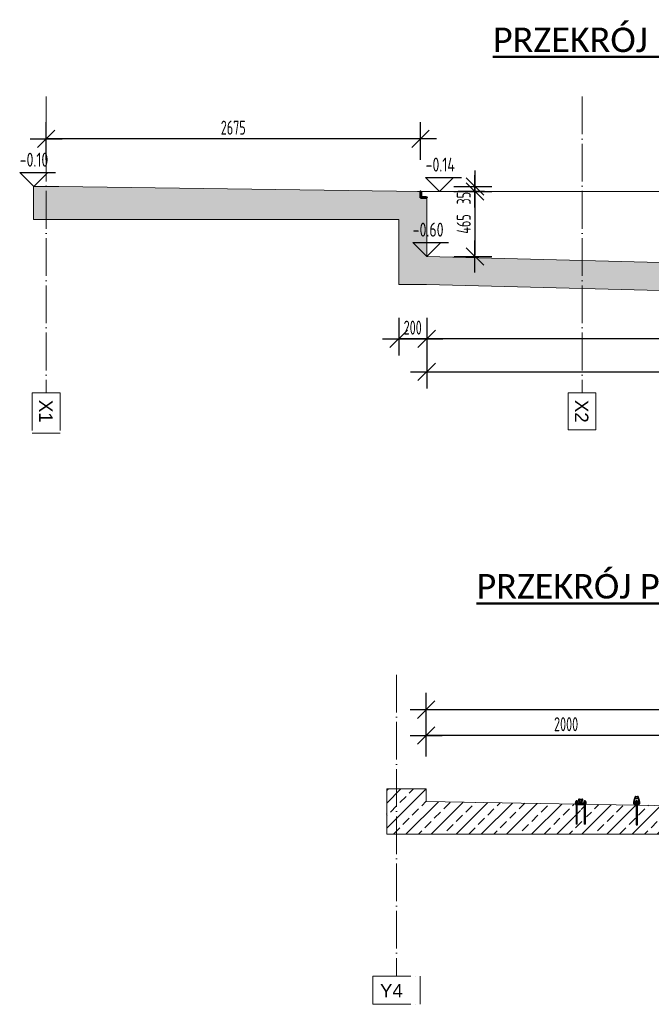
# Model space of a CAD drawing. Extents: x 64462 to 126444, y -56085 to -716.
# Tile 87 of 90: x 103071 to 107586, y -13687 to -6648. Entities that reach past the tile are written whole.
import ezdxf
from ezdxf.enums import TextEntityAlignment as Align

# ---------------------------------------------------------------- set-up
doc = ezdxf.new("R2010")
doc.units = 0
doc.header["$LTSCALE"] = 11.25
doc.linetypes.add('GCAD_ISO04W100', pattern=[30, 24, -3, 0, -3])
for name, color, linetype, lineweight in [('--TW_Trzpienie_opis', 42, 'Continuous', 9), ('M_Elementy przekrojowe', 150, 'Continuous', 50), ('M_Koty wysokościowe', 152, 'Continuous', 25), ('M_Opisy inne', 7, 'Continuous', 25), ('M_Osie', 1, 'GCAD_ISO04W100', 15), ('M_Teksty duże', 3, 'Continuous', 50), ('M_Teksty średnie', 152, 'Continuous', 25), ('Y-MYJNIA_SZYNY', 152, 'Continuous', 25)]:
    doc.layers.add(name, color=color, linetype=linetype, lineweight=lineweight)
doc.layers.add('--TW_Wymiary', color=1, linetype='Continuous')
doc.styles.add('ARIAL', font='arial.ttf')
doc.styles.add('MCAD_TD', font='calibri.ttf')
doc.styles.add('MCAD_TS', font='GENISO.SHX', dxfattribs={"width": 0.8})
doc.styles.add('MCAD_TWYM', font='GENISO.SHX', dxfattribs={"width": 0.7})
doc.dimstyles.new('MCAD_KR_50 [mm]', dxfattribs={"dimscale": 5, "dimtxt": 20, "dimasz": 2, "dimexe": 24, "dimexo": 0, "dimgap": 0, "dimtad": 0, "dimdec": 1, "dimrnd": 0.5, "dimzin": 9, "dimdsep": 46, "dimtxsty": 'MCAD_TWYM', "dimblk": 'MC_WYM_KR', "dimcen": 0, "dimdle": 20, "dimclrd": 256, "dimclre": 256, "dimclrt": 7, "dimazin": 0, "dimtfac": 0.033333, "dimtdec": 1, "dimtmove": 0, "dimatfit": 3, "dimldrblk": 'MC_WYM_ST', "dimfxl": 30, "dimfxlon": 1, "dimtvp": 0.8, "dimtolj": 1, "dimarcsym": 0})

# ---------------------------------------------------------------- blocks, each defined once
blk = doc.blocks.new('MC_WYM_KR')
at = {"linetype": 'ByBlock'}
blk.add_line((11.52, 0), (-11.52, 0), dxfattribs=at)
at = {"color": 7, "linetype": 'ByBlock'}
blk.add_line((6.24, 6.24), (-6.24, -6.24), dxfattribs=at)
blk = doc.blocks.new('*D5672')
at = {"layer": '--TW_Wymiary', "lineweight": -2}
for p, q in [((105780.3, -8779.3), (105780.3, -9049.3)), ((105980.3, -8779.3), (105980.3, -9049.3)), ((105970.3, -8929.3), (105790.3, -8929.3))]:
    blk.add_line(p, q, dxfattribs=at)
at = {"layer": 'Defpoints', "color": 0}
for p in [(105780.3, -8342.1), (105980.3, -8340.7), (105780.3, -8929.3)]:
    blk.add_point(p, dxfattribs=at)
at = {"layer": '--TW_Wymiary', "linetype": 'ByBlock', "lineweight": -2, "xscale": 10, "yscale": 10, "zscale": 10, "rotation": 180}
blk.add_blockref('MC_WYM_KR', (105780.3, -8929.3), dxfattribs=at)
at = {"layer": '--TW_Wymiary', "linetype": 'ByBlock', "lineweight": -2, "xscale": 10, "yscale": 10, "zscale": 10}
blk.add_blockref('MC_WYM_KR', (105980.3, -8929.3), dxfattribs=at)
at = {"layer": '--TW_Wymiary', "color": 7, "insert": (105880.3, -8849.3), "char_height": 100, "attachment_point": 5, "style": 'MCAD_TWYM'}
blk.add_mtext('\\A1;200', dxfattribs=at)
blk = doc.blocks.new('MC_WYM_ST')
blk.add_solid([(0, 0), (-14.68, 3), (-14.68, -3), (0, 0)])
blk = doc.blocks.new('*D5673')
at = {"layer": '--TW_Wymiary', "lineweight": -2}
for p, q in [((105980.3, -9014.8), (105980.3, -9284.8)), ((112350.3, -9014.8), (112350.3, -9284.8)), ((105990.3, -9164.8), (112340.3, -9164.8))]:
    blk.add_line(p, q, dxfattribs=at)
at = {"layer": 'Defpoints', "color": 0}
for p in [(105980.3, -8340.7), (112350.3, -8342.1), (112350.3, -9164.8)]:
    blk.add_point(p, dxfattribs=at)
at = {"layer": '--TW_Wymiary', "linetype": 'ByBlock', "lineweight": -2, "xscale": 10, "yscale": 10, "zscale": 10, "rotation": 180}
blk.add_blockref('MC_WYM_KR', (105980.3, -9164.8), dxfattribs=at)
at = {"layer": '--TW_Wymiary', "linetype": 'ByBlock', "lineweight": -2, "xscale": 10, "yscale": 10, "zscale": 10}
blk.add_blockref('MC_WYM_KR', (112350.3, -9164.8), dxfattribs=at)
at = {"layer": '--TW_Wymiary', "color": 7, "insert": (109165.3, -9084.8), "char_height": 100, "attachment_point": 5, "style": 'MCAD_TWYM'}
blk.add_mtext('\\A1;6370', dxfattribs=at)
blk = doc.blocks.new('*D5674')
at = {"layer": '--TW_Wymiary', "lineweight": -2}
for p, q in [((106175.4, -7875.8), (106445.4, -7875.8)), ((106325.4, -7885.8), (106325.4, -8330.7)), ((106175.4, -8340.7), (106445.4, -8340.7))]:
    blk.add_line(p, q, dxfattribs=at)
at = {"layer": 'Defpoints', "color": 0}
for p in [(105999.6, -7875.8), (105980.3, -8340.7), (106325.4, -8340.7)]:
    blk.add_point(p, dxfattribs=at)
at = {"layer": '--TW_Wymiary', "linetype": 'ByBlock', "lineweight": -2, "xscale": 10, "yscale": 10, "zscale": 10}
for p, rotation in [((106325.4, -7875.8), 90), ((106325.4, -8340.7), 270)]:
    blk.add_blockref('MC_WYM_KR', p, dxfattribs=dict(at, rotation=rotation))
at = {"layer": '--TW_Wymiary', "color": 7, "insert": (106245.4, -8108.3), "char_height": 100, "attachment_point": 5, "rotation": 90, "style": 'MCAD_TWYM'}
blk.add_mtext('\\A1;465', dxfattribs=at)
blk = doc.blocks.new('ekot1')
blk.add_lwpolyline([(-35, 35), (35, 35), (0, 0)], close=True)
at = {"style": 'MCAD_TS', "width": 0.8}
blk.add_attdef('POZIOM', (-35, 49.6), '', height=35, dxfattribs=at)
blk = doc.blocks.new('*D5675')
at = {"layer": '--TW_Wymiary', "lineweight": -2}
for p, q in [((106175.4, -7840.7), (106445.4, -7840.7)), ((106394.4, -7875.8), (106205.4, -7875.8)), ((106325.4, -7850.7), (106325.4, -7865.8)), ((106325.4, -7875.8), (106325.4, -7962.8))]:
    blk.add_line(p, q, dxfattribs=at)
at = {"layer": 'Defpoints', "color": 0}
for p in [(103171.3, -7840.7), (106325.4, -7875.8), (106394.4, -7875.8)]:
    blk.add_point(p, dxfattribs=at)
at = {"layer": '--TW_Wymiary', "linetype": 'ByBlock', "lineweight": -2, "xscale": 10, "yscale": 10, "zscale": 10}
for p, rotation in [((106325.4, -7840.7), 90), ((106325.4, -7875.8), 270)]:
    blk.add_blockref('MC_WYM_KR', p, dxfattribs=dict(at, rotation=rotation))
at = {"layer": '--TW_Wymiary', "color": 7, "insert": (106245.4, -7924.3), "char_height": 100, "attachment_point": 5, "rotation": 90, "style": 'MCAD_TWYM'}
blk.add_mtext('\\A1;35', dxfattribs=at)
blk = doc.blocks.new('*D5677')
at = {"layer": '--TW_Wymiary', "lineweight": -2}
for p, q in [((105980.3, -8779.3), (105980.3, -9049.3)), ((111480.3, -8779.3), (111480.3, -9049.3)), ((111470.3, -8929.3), (105990.3, -8929.3))]:
    blk.add_line(p, q, dxfattribs=at)
at = {"layer": 'Defpoints', "color": 0}
for p in [(105980.3, -8340.7), (111480.3, -8480.7), (105980.3, -8929.3)]:
    blk.add_point(p, dxfattribs=at)
at = {"layer": '--TW_Wymiary', "linetype": 'ByBlock', "lineweight": -2, "xscale": 10, "yscale": 10, "zscale": 10, "rotation": 180}
blk.add_blockref('MC_WYM_KR', (105980.3, -8929.3), dxfattribs=at)
at = {"layer": '--TW_Wymiary', "linetype": 'ByBlock', "lineweight": -2, "xscale": 10, "yscale": 10, "zscale": 10}
blk.add_blockref('MC_WYM_KR', (111480.3, -8929.3), dxfattribs=at)
at = {"layer": '--TW_Wymiary', "color": 7, "insert": (108730.3, -8849.3), "char_height": 100, "attachment_point": 5, "style": 'MCAD_TWYM'}
blk.add_mtext('\\A1;5500', dxfattribs=at)
blk = doc.blocks.new('*D5679')
at = {"layer": '--TW_Wymiary', "lineweight": -2}
for p, q in [((103260.3, -7649.9), (103260.3, -7379.9)), ((105935.3, -7649.9), (105935.3, -7379.9)), ((105925.3, -7499.9), (103270.3, -7499.9))]:
    blk.add_line(p, q, dxfattribs=at)
at = {"layer": 'Defpoints', "color": 0}
for p in [(103260.3, -7499.9), (105935.3, -7875.8), (103260.3, -8076.3)]:
    blk.add_point(p, dxfattribs=at)
at = {"layer": '--TW_Wymiary', "linetype": 'ByBlock', "lineweight": -2, "xscale": 10, "yscale": 10, "zscale": 10, "rotation": 180}
blk.add_blockref('MC_WYM_KR', (103260.3, -7499.9), dxfattribs=at)
at = {"layer": '--TW_Wymiary', "linetype": 'ByBlock', "lineweight": -2, "xscale": 10, "yscale": 10, "zscale": 10}
blk.add_blockref('MC_WYM_KR', (105935.3, -7499.9), dxfattribs=at)
at = {"layer": '--TW_Wymiary', "color": 7, "insert": (104597.8, -7419.9), "char_height": 100, "attachment_point": 5, "style": 'MCAD_TWYM'}
blk.add_mtext('\\A1;2675', dxfattribs=at)
blk = doc.blocks.new('eoprz')
blk = doc.blocks.new('*D5686')
at = {"layer": '--TW_Wymiary', "lineweight": -2}
for p, q in [((105976.8, -11730.4), (105976.8, -11460.4)), ((110986.8, -11730.4), (110986.8, -11460.4)), ((105986.8, -11580.4), (110976.8, -11580.4))]:
    blk.add_line(p, q, dxfattribs=at)
at = {"layer": 'Defpoints', "color": 0}
for p in [(110986.8, -11580.4), (105976.8, -12146.8), (110986.8, -12146.8)]:
    blk.add_point(p, dxfattribs=at)
at = {"layer": '--TW_Wymiary', "linetype": 'ByBlock', "lineweight": -2, "xscale": 10, "yscale": 10, "zscale": 10, "rotation": 180}
blk.add_blockref('MC_WYM_KR', (105976.8, -11580.4), dxfattribs=at)
at = {"layer": '--TW_Wymiary', "linetype": 'ByBlock', "lineweight": -2, "xscale": 10, "yscale": 10, "zscale": 10}
blk.add_blockref('MC_WYM_KR', (110986.8, -11580.4), dxfattribs=at)
at = {"layer": '--TW_Wymiary', "color": 7, "insert": (108481.8, -11500.4), "char_height": 100, "attachment_point": 5, "style": 'MCAD_TWYM'}
blk.add_mtext('\\A1;5010', dxfattribs=at)
blk = doc.blocks.new('*D5687')
at = {"layer": '--TW_Wymiary', "lineweight": -2}
for p, q in [((105976.8, -11914.7), (105976.8, -11644.7)), ((107976.8, -11914.7), (107976.8, -11644.7)), ((107966.8, -11764.7), (105986.8, -11764.7))]:
    blk.add_line(p, q, dxfattribs=at)
at = {"layer": 'Defpoints', "color": 0}
for p in [(105976.8, -11764.7), (107976.8, -12086.5), (105976.8, -12146.8)]:
    blk.add_point(p, dxfattribs=at)
at = {"layer": '--TW_Wymiary', "linetype": 'ByBlock', "lineweight": -2, "xscale": 10, "yscale": 10, "zscale": 10, "rotation": 180}
blk.add_blockref('MC_WYM_KR', (105976.8, -11764.7), dxfattribs=at)
at = {"layer": '--TW_Wymiary', "linetype": 'ByBlock', "lineweight": -2, "xscale": 10, "yscale": 10, "zscale": 10}
blk.add_blockref('MC_WYM_KR', (107976.8, -11764.7), dxfattribs=at)
at = {"layer": '--TW_Wymiary', "color": 7, "insert": (106976.8, -11684.7), "char_height": 100, "attachment_point": 5, "style": 'MCAD_TWYM'}
blk.add_mtext('\\A1;2000', dxfattribs=at)

msp = doc.modelspace()

# ---------------------------------------------------------------- hatches: boundary and pattern name
at = {"layer": '--TW_Trzpienie_opis'}
h = msp.add_hatch(dxfattribs=at)
h.set_pattern_fill('MC_ZELBET', color=256, scale=600, angle=45, pattern_type=2)
h.set_pattern_definition([(45, (516320.75, -156949.26), (-424.2641, 424.2641), [600, 0]), (45, (516235.9, -156864.4), (-424.2641, 424.2641), [600, 0]), (45, (516151.05, -156779.55), (-424.2641, 424.2641), [600, 0]), (45, (516066.2, -156694.7), (-424.2641, 424.2641), [600, 0]), (45, (515981.34, -156609.85), (-424.2641, 424.2641), [600, 0]), (45, (516278.3, -156906.83), (-424.2641, 424.2641), [60, -540]), (45, (516193.5, -156822), (-424.2641, 424.2641), [60, -540]), (45, (516108.6, -156737.1), (-424.2641, 424.2641), [60, -540]), (45, (516023.77, -156652.3), (-424.2641, 424.2641), [60, -540]), (45, (515938.9, -156567.4), (-424.2641, 424.2641), [60, -540]), (45, (516532.9, -156652.3), (-424.2641, 424.2641), [60, -540]), (45, (516448.03, -156567.4), (-424.2641, 424.2641), [60, -540]), (45, (516363.2, -156822), (-424.2641, 424.2641), [60, -540]), (45, (516278.3, -156737.1), (-424.2641, 424.2641), [60, -540]), (45, (516448.03, -156737.1), (-424.2641, 424.2641), [60, -540]), (45, (516363.2, -156652.3), (-424.2641, 424.2641), [60, -540]), (45, (516617.74, -156567.4), (-424.2641, 424.2641), [60, -540]), (45, (516532.9, -156482.6), (-424.2641, 424.2641), [60, -540]), (45, (516363.2, -156482.6), (-424.2641, 424.2641), [60, -540]), (45, (516278.3, -156397.7), (-424.2641, 424.2641), [60, -540]), (45, (516193.5, -156312.86), (-424.2641, 424.2641), [60, -540]), (45, (516193.5, -156652.3), (-424.2641, 424.2641), [60, -540]), (45, (516108.6, -156567.4), (-424.2641, 424.2641), [60, -540]), (45, (516278.3, -156567.4), (-424.2641, 424.2641), [60, -540]), (45, (516193.5, -156482.6), (-424.2641, 424.2641), [60, -540]), (45, (516023.77, -156482.6), (-424.2641, 424.2641), [60, -540]), (45, (516108.6, -156397.7), (-424.2641, 424.2641), [60, -540]), (45, (516448.03, -156397.7), (-424.2641, 424.2641), [60, -540]), (45, (516363.2, -156312.86), (-424.2641, 424.2641), [60, -540]), (45, (516278.3, -156228), (-424.2641, 424.2641), [60, -540])])
h.paths.add_polyline_path([(105980.31, -8024.71), (105980.31, -7920.81), (105935.31, -7920.81), (105935.31, -7875.81), (105135.44, -7864.87), (105135.44, -7864.87), (105135.44, -7864.87), (105037.05, -7863.52), (104390.39, -7854.67), (104104.79, -7850.77), (103928.07, -7848.35), (103928.02, -8075.71), (105780.31, -8075.71), (105780.31, -8540.71), (105977.76, -8540.71), (106089.44, -8543.56), (106866.4, -8563.33), (106865.31, -8362.58), (105980.31, -8340.71), (105980.31, -8024.71), (105980.31, -8024.71)], is_closed=False)
h.paths.add_polyline_path([(103928.02, -8076.31), (103928.07, -7848.35), (103380.31, -7840.71), (103380.31, -7840.71), (103169.95, -7840.71), (103169.94, -7964.71), (103195.71, -7964.71), (103169.95, -7964.71), (103169.94, -8076.27), (103928.02, -8076.31)], is_closed=False)
h.paths.add_polyline_path([(110464.62, -8654.93), (110465.08, -8454.87), (107315.31, -8372.98), (107316.26, -8574.79), (110464.62, -8654.93)], is_closed=False)
h.paths.add_polyline_path([(112350.31, -8680.71), (112305.34, -8480.71), (112259, -8480.71), (111606.74, -8480.71), (111480.31, -8480.71), (111480.31, -8680.71), (112350.31, -8680.71)], is_closed=False)
h.paths.add_polyline_path([(112550.31, -8680.71), (112550.31, -8188.71), (112550.31, -8080.74), (112550.31, -8076.64), (112550.31, -8074.71), (112590.64, -8074.71), (112750.31, -8074.71), (113765.11, -8074.71), (113804.62, -7852.63), (113675.88, -7855.2), (113390.31, -7860.91), (112743.64, -7870.14), (112415.31, -7875.7), (112395.31, -7875.81), (112395.31, -7920.81), (112350.31, -7920.81), (112350.31, -7952.52), (112350.31, -8158.23), (112350.31, -8480.71), (112305.34, -8480.71), (112350.31, -8680.71), (112550.31, -8680.71)], is_closed=False)
h.paths.add_polyline_path([(113804.62, -7852.63), (113765.11, -8074.71), (114290.31, -8074.71), (114570.81, -8074.71), (114570.81, -7840.71), (113804.62, -7852.63)], is_closed=False)
h.paths.add_polyline_path([(114629.69, -8076.71), (114630.21, -8074.71), (114629.69, -8074.71), (114629.69, -8076.71)], is_closed=False)
h.paths.add_polyline_path([(107316.26, -8574.79), (107315.31, -8372.98), (107090.31, -8367.78), (107090.31, -8569.03), (107316.26, -8574.79)], is_closed=False)
h.paths.add_polyline_path([(107090.31, -8569.03), (107090.31, -8367.78), (106865.31, -8362.58), (106866.4, -8563.33), (107090.31, -8569.03)], is_closed=False)
h.paths.add_polyline_path([(111480.31, -8680.71), (111480.31, -8480.71), (110690.06, -8460.6), (110689.9, -8660.8), (111480.31, -8680.71)], is_closed=False)
h.paths.add_polyline_path([(110689.9, -8660.8), (110690.06, -8460.58), (110658.32, -8459.82), (110465.08, -8454.87), (110464.62, -8654.93), (110689.9, -8660.8)], is_closed=False)
h = msp.add_hatch(dxfattribs=at)
h.set_pattern_fill('ANSI33-Metric', color=256, scale=20)
h.set_pattern_definition([(45, (-211439.87, 157526.38), (-89.80256, 89.80256), []), (45, (-211350.07, 157526.38), (-89.80256, 89.80256), [63.5, -31.75])])
h.paths.add_polyline_path([(108021.81, -12468.7), (108021.81, -12326.78), (107976.81, -12326.78), (107976.81, -12271.88), (107838.11, -12269.43), (107131.81, -12256.98), (107131.81, -12266.78), (107084.81, -12266.78), (107084.81, -12346.78), (107131.81, -12346.78), (107131.81, -12356.78), (107031.81, -12356.78), (107031.81, -12346.78), (107078.81, -12346.78), (107078.81, -12266.78), (107031.81, -12266.78), (107031.81, -12256.98), (106304.58, -12243.05), (105976.81, -12236.78), (105976.81, -12146.78), (105694.96, -12146.78), (105694.96, -12360.78), (105694.96, -12470.56), (105923.97, -12470.56), (108021.81, -12470.56), (108021.81, -12468.7)], is_closed=False)
h.paths.add_polyline_path([(108021.81, -12472.09), (107821.81, -12470.56), (107821.81, -12962.98), (108251.99, -12962.98), (108251.99, -12762.98), (108193.98, -12762.98), (108021.81, -12762.98), (108021.81, -12472.09)], is_closed=False)
h.paths.add_polyline_path([(108941.81, -12326.78), (108941.81, -12420.78), (109141.81, -12472.78), (110354.53, -12470.68), (110354.52, -12247.88), (110153.13, -12252.74), (109931.81, -12256.98), (109931.81, -12266.78), (109884.81, -12266.78), (109884.81, -12346.78), (109931.81, -12346.78), (109931.81, -12356.78), (109831.81, -12356.78), (109831.81, -12346.78), (109878.81, -12346.78), (109878.81, -12266.78), (109831.81, -12266.78), (109831.81, -12256.98), (109616.85, -12260.77), (108986.81, -12271.88), (108986.81, -12326.78), (108941.81, -12326.78)], is_closed=False)
h.paths.add_polyline_path([(110651.99, -12470.74), (110651.98, -12242.65), (110354.52, -12247.88), (110354.58, -12471.62), (110651.99, -12470.74)], is_closed=False)
h.paths.add_polyline_path([(110651.98, -12242.65), (110651.99, -12470.74), (111186.81, -12470.83), (111186.8, -12266.84), (111833.53, -12266.78), (111833.53, -12146.78), (110986.81, -12146.78), (110986.81, -12236.78), (110651.98, -12242.65)], is_closed=False)
h.paths.add_polyline_path([(112341.18, -12266.78), (112341.18, -12146.78), (111833.53, -12146.78), (111833.53, -12266.78)])

# ---------------------------------------------------------------- linework, layer by layer
for p, q in [((103169.94, -8076.27), (103169.94, -7840.71)), ((103350.31, -7840.71), (103170.31, -7840.71)), ((105935.31, -7875.81), (103350.31, -7840.71)), ((112395.31, -7875.81), (105915.31, -7875.81)), ((105980.31, -8340.71), (105980.31, -7920.81)), ((105780.31, -8542.12), (105780.31, -8075.71)), ((111480.31, -8480.71), (105980.31, -8340.71)), ((105977.76, -8540.71), (105780.31, -8540.71)), ((111475.22, -8680.65), (105977.76, -8540.71)), ((105694.96, -12470.56), (105694.96, -12146.78)), ((105976.81, -12146.78), (105694.96, -12146.78)), ((105976.81, -12236.78), (105976.81, -12146.78)), ((107976.81, -12271.88), (105976.81, -12236.78)), ((107821.81, -12470.56), (105694.96, -12470.56))]:
    msp.add_line(p, q, dxfattribs=at)
msp.add_lwpolyline([(105780.31, -8076.41), (103169.94, -8076.27)], dxfattribs=at)
msp.add_point((105694.96, -12326.78), dxfattribs=at)
at = {"layer": 'M_Elementy przekrojowe'}
msp.add_lwpolyline([(105935.31, -7920.81), (105980.31, -7920.81), (105980.31, -7919.31, 0.4142136), (105976.81, -7915.81), (105947.31, -7915.81, -0.4142136), (105940.31, -7908.81), (105940.31, -7879.31, 0.4142136), (105936.81, -7875.81), (105935.31, -7875.81)], format="xyb", close=True, dxfattribs=at)
at = {"layer": 'M_Koty wysokościowe'}
for points in [[(103271.25, -7740.71), (103327.75, -7740.71)], [(106172.55, -7775.81), (106229.05, -7775.81)], [(106080.31, -8240.71), (106136.81, -8240.71)]]:
    msp.add_lwpolyline(points, dxfattribs=at)
at = {"layer": 'M_Osie'}
for p, q in [((103260.31, -7197.39), (103260.31, -9316.08)), ((107090.31, -7197.39), (107090.31, -9316.08)), ((103160.31, -9316.08), (103160.31, -9604.56)), ((103160.31, -9316.08), (103360.31, -9316.08)), ((103360.31, -9316.08), (103360.31, -9604.56)), ((106990.31, -9316.08), (106990.31, -9579.07)), ((106990.31, -9316.08), (107190.31, -9316.08)), ((107190.31, -9316.08), (107190.31, -9579.07)), ((103160.31, -9604.56), (103360.31, -9604.56)), ((106990.31, -9579.07), (107190.31, -9579.07)), ((105764.99, -11330.56), (105764.99, -13487.15)), ((105764.99, -11330.56), (105764.99, -13487.15)), ((105596.44, -13487.15), (105933.55, -13487.15)), ((105596.44, -13687.15), (105596.44, -13487.15)), ((105933.55, -13687.15), (105933.55, -13487.15)), ((105596.44, -13687.15), (105933.55, -13687.15))]:
    msp.add_line(p, q, dxfattribs=at)
at = {"layer": 'Y-MYJNIA_SZYNY'}
for p, q in [((107043.84, -12259.55), (107043.84, -12247.05)), ((107044.74, -12244.4), (107043.91, -12245.22)), ((107043.91, -12245.22), (107043.91, -12246.05)), ((107060.41, -12245.22), (107043.91, -12245.22)), ((107043.91, -12246.05), (107060.41, -12246.05)), ((107044.69, -12238.39), (107045.2, -12238.03)), ((107044.69, -12238.39), (107044.69, -12243.81)), ((107045.2, -12244.18), (107044.69, -12243.81)), ((107044.74, -12244.4), (107059.58, -12244.4)), ((107044.84, -12246.05), (107048.19, -12246.05)), ((107045.56, -12237.8), (107045.19, -12238.01)), ((107045.19, -12244.19), (107045.56, -12244.4)), ((107047.21, -12237.8), (107045.56, -12237.8)), ((107047.21, -12237.8), (107053.46, -12237.8)), ((107047.32, -12246.05), (107047.32, -12259.55)), ((107049.11, -12234.69), (107048.16, -12235.64)), ((107048.16, -12235.64), (107048.16, -12237.8)), ((107056.16, -12235.64), (107048.16, -12235.64)), ((107048.16, -12246.05), (107048.16, -12399.55)), ((107048.19, -12246.05), (107056.84, -12246.05)), ((107049.84, -12231.72), (107049.11, -12232.54)), ((107049.11, -12232.54), (107049.11, -12234.69)), ((107055.21, -12232.54), (107049.11, -12232.54)), ((107055.21, -12234.69), (107049.11, -12234.69)), ((107049.73, -12238.39), (107049.73, -12243.81)), ((107054.48, -12231.72), (107049.84, -12231.72)), ((107058.41, -12237.8), (107053.46, -12237.8)), ((107055.21, -12232.54), (107054.48, -12231.72)), ((107055.21, -12234.69), (107055.21, -12232.54)), ((107056.16, -12235.64), (107055.21, -12234.69)), ((107056.16, -12237.8), (107056.16, -12235.64)), ((107056.16, -12399.55), (107056.16, -12246.05)), ((107056.84, -12259.55), (107056.84, -12246.05)), ((107056.84, -12246.05), (107063.28, -12246.05)), ((107057.2, -12238.39), (107057.2, -12243.81)), ((107058.76, -12237.8), (107058.41, -12237.8)), ((107059.13, -12238.01), (107058.76, -12237.8)), ((107058.76, -12244.4), (107059.12, -12244.19)), ((107059.12, -12244.18), (107059.63, -12243.81)), ((107060.41, -12245.22), (107059.58, -12244.4)), ((107059.63, -12238.39), (107059.63, -12243.81)), ((107060.41, -12246.05), (107060.41, -12245.22)), ((107063.28, -12246.05), (107063.95, -12247.2)), ((107064.84, -12248.75), (107063.95, -12247.2)), ((107070.46, -12226.52), (107066.05, -12228.88)), ((107075.66, -12246.84), (107066.05, -12228.88)), ((107080.07, -12244.48), (107070.46, -12226.52)), ((107071.34, -12220.05), (107091.34, -12220.05)), ((107071.34, -12225.05), (107071.34, -12220.05)), ((107071.34, -12225.05), (107091.34, -12225.05)), ((107080.07, -12244.48), (107075.66, -12246.84)), ((107082.61, -12244.48), (107092.22, -12226.52)), ((107087.02, -12246.84), (107082.61, -12244.48)), ((107087.02, -12246.84), (107096.63, -12228.88)), ((107091.34, -12225.05), (107091.34, -12220.05)), ((107096.63, -12228.88), (107092.22, -12226.52)), ((107098.73, -12247.2), (107097.84, -12248.75)), ((107098.73, -12247.2), (107099.4, -12246.05)), ((107099.4, -12246.05), (107105.84, -12246.05)), ((107103.25, -12244.4), (107102.43, -12245.22)), ((107102.43, -12245.22), (107102.43, -12246.05)), ((107118.92, -12245.22), (107102.43, -12245.22)), ((107118.92, -12246.05), (107102.43, -12246.05)), ((107103.21, -12238.39), (107103.71, -12238.03)), ((107103.21, -12238.39), (107103.21, -12243.81)), ((107103.71, -12244.18), (107103.21, -12243.81)), ((107103.25, -12244.4), (107118.1, -12244.4)), ((107104.08, -12237.8), (107103.71, -12238.01)), ((107103.71, -12244.19), (107104.08, -12244.4)), ((107105.73, -12237.8), (107104.08, -12237.8)), ((107105.73, -12237.8), (107111.98, -12237.8)), ((107105.84, -12246.05), (107114.49, -12246.05)), ((107105.84, -12259.55), (107105.84, -12246.05)), ((107107.62, -12234.69), (107106.68, -12235.64)), ((107106.68, -12235.64), (107106.68, -12237.8)), ((107114.68, -12235.64), (107106.68, -12235.64)), ((107106.68, -12246.05), (107106.68, -12399.55)), ((107108.35, -12231.72), (107107.62, -12232.54)), ((107107.62, -12232.54), (107107.62, -12234.69)), ((107113.73, -12232.54), (107107.62, -12232.54)), ((107113.73, -12234.69), (107107.62, -12234.69)), ((107108.25, -12238.39), (107108.25, -12243.81)), ((107113, -12231.72), (107108.35, -12231.72)), ((107116.93, -12237.8), (107111.98, -12237.8)), ((107113.73, -12232.54), (107113, -12231.72)), ((107113.73, -12234.69), (107113.73, -12232.54)), ((107114.68, -12235.64), (107113.73, -12234.69)), ((107114.49, -12246.05), (107117.84, -12246.05)), ((107114.68, -12237.8), (107114.68, -12235.64)), ((107114.68, -12399.55), (107114.68, -12246.05)), ((107115.36, -12259.55), (107115.36, -12246.05)), ((107115.71, -12238.39), (107115.71, -12243.81)), ((107117.27, -12237.8), (107116.93, -12237.8)), ((107117.64, -12238.01), (107117.27, -12237.8)), ((107117.27, -12244.4), (107117.64, -12244.19)), ((107117.64, -12244.18), (107118.14, -12243.81)), ((107118.92, -12245.22), (107118.1, -12244.4)), ((107118.14, -12238.39), (107118.14, -12243.81)), ((107118.84, -12247.05), (107118.84, -12259.55)), ((107118.92, -12246.05), (107118.92, -12245.22)), ((107461.34, -12254.95), (107461.34, -12237.6)), ((107465.34, -12247.55), (107465.34, -12237.6)), ((107467.86, -12207.07), (107468.89, -12205.3)), ((107468.09, -12207.55), (107468.09, -12212.15)), ((107468.12, -12207.55), (107468.34, -12207.55)), ((107468.19, -12212.93), (107468.79, -12215.18)), ((107468.34, -12207.55), (107468.34, -12217.93)), ((107469.28, -12215.55), (107469.59, -12215.55)), ((107470.32, -12207.2), (107469.59, -12215.55)), ((107493.09, -12215.55), (107469.59, -12215.55)), ((107472.34, -12247.55), (107471.34, -12248.55)), ((107472.28, -12240.26), (107472.9, -12239.82)), ((107472.28, -12240.26), (107472.28, -12246.83)), ((107472.9, -12247.28), (107472.28, -12246.83)), ((107472.34, -12247.55), (107490.34, -12247.55)), ((107473.34, -12239.55), (107472.89, -12239.81)), ((107472.89, -12247.29), (107473.34, -12247.55)), ((107475.34, -12239.55), (107473.34, -12239.55)), ((107488.37, -12203.55), (107474.3, -12203.55)), ((107475.34, -12239.55), (107482.92, -12239.55)), ((107476.25, -12201.05), (107486.43, -12201.05)), ((107477.64, -12233.15), (107476.49, -12234.3)), ((107476.49, -12234.3), (107476.49, -12239.55)), ((107486.19, -12234.3), (107476.49, -12234.3)), ((107478.52, -12229.55), (107477.64, -12230.55)), ((107477.64, -12230.55), (107477.64, -12233.15)), ((107485.04, -12230.55), (107477.64, -12230.55)), ((107485.04, -12233.15), (107477.64, -12233.15)), ((107478.4, -12240.26), (107478.4, -12246.83)), ((107484.16, -12229.55), (107478.52, -12229.55)), ((107488.92, -12239.55), (107482.92, -12239.55)), ((107485.04, -12230.55), (107484.16, -12229.55)), ((107485.04, -12233.15), (107485.04, -12230.55)), ((107486.19, -12234.3), (107485.04, -12233.15)), ((107486.19, -12239.55), (107486.19, -12234.3)), ((107487.45, -12240.26), (107487.45, -12246.83)), ((107489.34, -12239.55), (107488.92, -12239.55)), ((107489.79, -12239.81), (107489.34, -12239.55)), ((107489.34, -12247.55), (107489.78, -12247.29)), ((107489.78, -12247.28), (107490.39, -12246.83)), ((107491.34, -12248.55), (107490.34, -12247.55)), ((107490.39, -12240.26), (107490.39, -12246.83)), ((107493.09, -12215.55), (107492.36, -12207.2)), ((107493.09, -12215.55), (107493.4, -12215.55)), ((107493.79, -12205.3), (107494.82, -12207.07)), ((107493.88, -12215.18), (107494.49, -12212.93)), ((107494.34, -12217.93), (107494.34, -12207.55)), ((107494.34, -12207.55), (107494.56, -12207.55)), ((107494.59, -12212.15), (107494.59, -12207.55)), ((107497.34, -12237.6), (107497.34, -12247.55)), ((107501.34, -12237.6), (107501.34, -12254.95)), ((107043.84, -12259.55), (107118.84, -12259.55)), ((107060.84, -12248.75), (107064.84, -12248.75)), ((107060.84, -12254.05), (107060.84, -12248.75)), ((107101.84, -12254.05), (107060.84, -12254.05)), ((107061.34, -12249.05), (107061.34, -12254.05)), ((107061.34, -12249.05), (107074.34, -12249.05)), ((107061.34, -12254.05), (107074.34, -12254.05)), ((107074.34, -12249.05), (107074.34, -12254.05)), ((107088.34, -12249.05), (107088.34, -12254.05)), ((107101.34, -12249.05), (107088.34, -12249.05)), ((107101.34, -12254.05), (107088.34, -12254.05)), ((107097.84, -12248.75), (107101.84, -12248.75)), ((107101.34, -12249.05), (107101.34, -12254.05)), ((107101.84, -12248.75), (107101.84, -12254.05)), ((107465.24, -12255.55), (107461.94, -12255.55)), ((107465.24, -12255.55), (107466.34, -12255.55)), ((107465.84, -12254.15), (107465.84, -12254.95)), ((107466.34, -12253.55), (107475.34, -12253.55)), ((107466.34, -12261.55), (107466.34, -12253.55)), ((107466.34, -12264.55), (107466.34, -12261.55)), ((107476.09, -12261.55), (107466.34, -12261.55)), ((107466.34, -12261.55), (107475.34, -12261.55)), ((107476.09, -12264.55), (107466.34, -12264.55)), ((107475.09, -12253.55), (107466.44, -12253.55)), ((107471.34, -12249.55), (107467.34, -12249.55)), ((107471.34, -12248.55), (107471.34, -12249.55)), ((107491.34, -12248.55), (107471.34, -12248.55)), ((107491.34, -12249.55), (107471.34, -12249.55)), ((107475.34, -12249.55), (107475.34, -12253.49)), ((107475.34, -12253.55), (107475.34, -12261.55)), ((107476.49, -12253.55), (107475.34, -12253.55)), ((107475.52, -12253.37), (107476.16, -12252.72)), ((107476.09, -12264.55), (107476.09, -12261.55)), ((107476.49, -12261.55), (107476.09, -12261.55)), ((107476.49, -12264.55), (107476.09, -12264.55)), ((107476.49, -12249.55), (107476.49, -12404.55)), ((107486.19, -12404.55), (107486.19, -12249.55)), ((107487.34, -12253.55), (107486.19, -12253.55)), ((107486.59, -12261.55), (107486.19, -12261.55)), ((107486.59, -12264.55), (107486.19, -12264.55)), ((107486.52, -12252.72), (107487.16, -12253.37)), ((107486.59, -12261.55), (107486.59, -12264.55)), ((107496.34, -12261.55), (107486.59, -12261.55)), ((107496.34, -12264.55), (107486.59, -12264.55)), ((107487.34, -12253.49), (107487.34, -12249.55)), ((107487.34, -12261.55), (107487.34, -12253.55)), ((107487.34, -12253.55), (107496.34, -12253.55)), ((107487.34, -12261.55), (107496.34, -12261.55)), ((107496.24, -12253.55), (107487.59, -12253.55)), ((107491.34, -12249.55), (107491.34, -12248.55)), ((107495.34, -12249.55), (107491.34, -12249.55)), ((107496.34, -12253.55), (107496.34, -12261.55)), ((107496.34, -12255.55), (107497.44, -12255.55)), ((107496.34, -12261.55), (107496.34, -12264.55)), ((107496.84, -12254.95), (107496.84, -12254.15)), ((107500.74, -12255.55), (107497.44, -12255.55)), ((107056.16, -12399.55), (107048.16, -12399.55)), ((107114.68, -12399.55), (107106.68, -12399.55)), ((107476.49, -12404.55), (107486.19, -12404.55))]:
    msp.add_line(p, q, dxfattribs=at)
for centre, radius, start, end in [((107044.84, -12247.05), 1, 90, 180), ((107071.34, -12226.05), 6, 90, 208.15), ((107071.34, -12226.05), 1, 90, 208.15), ((107074.34, -12247.55), 6.5, 270, 28.15), ((107074.34, -12247.55), 1.5, 270, 28.15), ((107088.34, -12247.55), 6.5, 151.85, 270), ((107088.34, -12247.55), 1.5, 151.85, 270), ((107091.34, -12226.05), 6, 331.85, 90), ((107091.34, -12226.05), 1, 331.85, 90), ((107117.84, -12247.05), 1, 0, 90), ((107531.34, -12237.6), 70, 154.572766, 180), ((107531.34, -12237.6), 66, 162.658557, 180), ((107467.34, -12247.55), 2, 180, 270), ((107468.14, -12207.23), 0.32, 150.018361, 260.714694), ((107471.09, -12212.15), 3, 180, 195), ((107469.28, -12215.05), 0.5, 195, 270), ((107476.25, -12209.55), 8.5, 90, 150.018361), ((107474.3, -12207.55), 4, 90, 175), ((107486.43, -12209.55), 8.5, 29.981639, 90), ((107488.37, -12207.55), 4, 5, 90), ((107493.4, -12215.05), 0.5, 270, 345), ((107431.34, -12237.6), 66, 0, 17.341443), ((107491.59, -12212.15), 3, 345, 0), ((107431.34, -12237.6), 70, 0, 25.427234), ((107494.54, -12207.23), 0.32, 279.285306, 29.981639), ((107495.34, -12247.55), 2, 270, 0), ((107461.94, -12254.95), 0.6, 180, 270), ((107465.24, -12254.95), 0.6, 270, 0), ((107466.44, -12254.15), 0.6, 90, 180), ((107475.09, -12252.95), 0.6, 270, 294.469801), ((107487.59, -12252.95), 0.6, 245.530199, 270), ((107496.24, -12254.15), 0.6, 0, 90), ((107497.44, -12254.95), 0.6, 180, 270), ((107500.74, -12254.95), 0.6, 270, 0)]:
    msp.add_arc(centre, radius, start, end, dxfattribs=at)
for points, start_tangent, end_tangent in [([(107047.21, -12237.8), (107047.12, -12237.8), (107047.03, -12237.8), (107046.44, -12237.86), (107045.86, -12237.98), (107045.27, -12238.17), (107044.69, -12238.39)], (-0.9999306, -0.0117808), (-0.9305053, -0.3662783)), ([(107044.69, -12243.81), (107045.31, -12244.05), (107045.93, -12244.24), (107046.57, -12244.34), (107047.21, -12244.4)], (0.9276422, -0.3734701), (0.997448, -0.071396)), ([(107049.73, -12238.39), (107049.12, -12238.15), (107048.5, -12237.96), (107047.86, -12237.86), (107047.21, -12237.8)], (-0.9276422, 0.3734701), (-0.997448, 0.071396)), ([(107047.21, -12244.4), (107047.3, -12244.4), (107047.39, -12244.4), (107047.98, -12244.34), (107048.56, -12244.22), (107049.15, -12244.03), (107049.73, -12243.81)], (0.9999306, 0.0117808), (0.9305053, 0.3662783)), ([(107053.46, -12237.8), (107052.96, -12237.82), (107052.45, -12237.85), (107051.08, -12238.06), (107049.73, -12238.39)], (-0.9996682, -0.0257564), (-0.9684387, -0.2492518)), ([(107049.73, -12243.81), (107051.08, -12244.14), (107052.45, -12244.35), (107052.96, -12244.38), (107053.46, -12244.4)], (0.9684387, -0.2492518), (0.9996682, -0.0257564)), ([(107057.2, -12238.39), (107056.73, -12238.26), (107056.25, -12238.14), (107054.87, -12237.92), (107053.46, -12237.8)], (-0.9620129, 0.2730039), (-0.9975457, 0.0700189)), ([(107053.46, -12244.4), (107054.87, -12244.28), (107056.25, -12244.06), (107056.73, -12243.94), (107057.2, -12243.81)], (0.9975457, 0.0700189), (0.9620129, 0.2730039)), ([(107058.41, -12237.8), (107058.37, -12237.8), (107058.33, -12237.8), (107058.04, -12237.86), (107057.76, -12237.98), (107057.48, -12238.17), (107057.2, -12238.39)], (-0.9997007, -0.0244647), (-0.7744307, -0.6326588)), ([(107057.2, -12243.81), (107057.49, -12244.05), (107057.79, -12244.24), (107058.1, -12244.34), (107058.41, -12244.4)], (0.7675449, -0.6409952), (0.9892418, -0.1462899)), ([(107059.63, -12238.39), (107059.33, -12238.15), (107059.03, -12237.96), (107058.72, -12237.86), (107058.41, -12237.8)], (-0.7675449, 0.6409952), (-0.9892418, 0.1462899)), ([(107105.73, -12237.8), (107105.64, -12237.8), (107105.55, -12237.8), (107104.96, -12237.86), (107104.38, -12237.98), (107103.79, -12238.17), (107103.21, -12238.39)], (-0.9999306, -0.0117808), (-0.9305053, -0.3662783)), ([(107103.21, -12243.81), (107103.82, -12244.05), (107104.44, -12244.24), (107105.08, -12244.34), (107105.73, -12244.4)], (0.9276422, -0.3734701), (0.997448, -0.071396)), ([(107108.25, -12238.39), (107107.63, -12238.15), (107107.01, -12237.96), (107106.37, -12237.86), (107105.73, -12237.8)], (-0.9276422, 0.3734701), (-0.997448, 0.071396)), ([(107105.73, -12244.4), (107105.82, -12244.4), (107105.91, -12244.4), (107106.49, -12244.34), (107107.08, -12244.22), (107107.66, -12244.03), (107108.25, -12243.81)], (0.9999306, 0.0117808), (0.9305053, 0.3662783)), ([(107111.98, -12237.8), (107111.47, -12237.82), (107110.96, -12237.85), (107109.6, -12238.06), (107108.25, -12238.39)], (-0.9996682, -0.0257564), (-0.9684387, -0.2492518)), ([(107108.25, -12243.81), (107109.6, -12244.14), (107110.96, -12244.35), (107111.47, -12244.38), (107111.98, -12244.4)], (0.9684387, -0.2492518), (0.9996682, -0.0257564)), ([(107115.71, -12238.39), (107115.24, -12238.26), (107114.77, -12238.14), (107113.39, -12237.92), (107111.98, -12237.8)], (-0.9620129, 0.2730039), (-0.9975457, 0.0700189)), ([(107111.98, -12244.4), (107113.39, -12244.28), (107114.77, -12244.06), (107115.24, -12243.94), (107115.71, -12243.81)], (0.9975457, 0.0700189), (0.9620129, 0.2730039)), ([(107116.93, -12237.8), (107116.89, -12237.8), (107116.84, -12237.8), (107116.56, -12237.86), (107116.28, -12237.98), (107116, -12238.17), (107115.71, -12238.39)], (-0.9997007, -0.0244647), (-0.7744307, -0.6326588)), ([(107115.71, -12243.81), (107116.01, -12244.05), (107116.31, -12244.24), (107116.62, -12244.34), (107116.93, -12244.4)], (0.7675449, -0.6409952), (0.9892418, -0.1462899)), ([(107118.14, -12238.39), (107117.85, -12238.15), (107117.55, -12237.96), (107117.24, -12237.86), (107116.93, -12237.8)], (-0.7675449, 0.6409952), (-0.9892418, 0.1462899)), ([(107469.15, -12215.53), (107469.03, -12215.85), (107468.92, -12216.16), (107468.8, -12216.51), (107468.69, -12216.84), (107468.6, -12217.13), (107468.51, -12217.38), (107468.46, -12217.54), (107468.42, -12217.68), (107468.38, -12217.79), (107468.36, -12217.87), (107468.35, -12217.91), (107468.34, -12217.93)], (-0.3464303, -0.9380757), (-0.2950789, -0.9554729)), ([(107475.34, -12239.55), (107475.23, -12239.55), (107475.12, -12239.55), (107474.41, -12239.62), (107473.7, -12239.76), (107472.99, -12239.99), (107472.28, -12240.26)], (-0.9999306, -0.0117808), (-0.9305053, -0.3662783)), ([(107472.28, -12246.83), (107473.03, -12247.12), (107473.78, -12247.35), (107474.56, -12247.48), (107475.34, -12247.55)], (0.9276422, -0.3734701), (0.997448, -0.071396)), ([(107478.4, -12240.26), (107477.65, -12239.97), (107476.9, -12239.74), (107476.12, -12239.61), (107475.34, -12239.55)], (-0.9276422, 0.3734701), (-0.997448, 0.071396)), ([(107475.34, -12247.55), (107475.45, -12247.55), (107475.56, -12247.54), (107476.27, -12247.48), (107476.98, -12247.33), (107477.69, -12247.1), (107478.4, -12246.83)], (0.9999306, 0.0117808), (0.9305053, 0.3662783)), ([(107482.92, -12239.55), (107482.31, -12239.57), (107481.69, -12239.6), (107480.03, -12239.86), (107478.4, -12240.26)], (-0.9996682, -0.0257564), (-0.9684387, -0.2492518)), ([(107478.4, -12246.83), (107480.03, -12247.23), (107481.69, -12247.49), (107482.31, -12247.53), (107482.92, -12247.55)], (0.9684387, -0.2492518), (0.9996682, -0.0257564)), ([(107487.45, -12240.26), (107486.88, -12240.1), (107486.31, -12239.96), (107484.63, -12239.69), (107482.92, -12239.55)], (-0.9620129, 0.2730039), (-0.9975457, 0.0700189)), ([(107482.92, -12247.55), (107484.63, -12247.41), (107486.31, -12247.14), (107486.88, -12246.99), (107487.45, -12246.83)], (0.9975457, 0.0700189), (0.9620129, 0.2730039)), ([(107488.92, -12239.55), (107488.87, -12239.55), (107488.82, -12239.55), (107488.47, -12239.62), (107488.13, -12239.76), (107487.79, -12239.99), (107487.45, -12240.26)], (-0.9997007, -0.0244647), (-0.7744307, -0.6326588)), ([(107487.45, -12246.83), (107487.81, -12247.12), (107488.17, -12247.35), (107488.55, -12247.48), (107488.92, -12247.55)], (0.7675449, -0.6409952), (0.9892418, -0.1462899)), ([(107490.39, -12240.26), (107490.04, -12239.97), (107489.67, -12239.74), (107489.3, -12239.61), (107488.92, -12239.55)], (-0.7675449, 0.6409952), (-0.9892418, 0.1462899)), ([(107494.34, -12217.93), (107494.33, -12217.9), (107494.31, -12217.85), (107494.28, -12217.76), (107494.24, -12217.62), (107494.19, -12217.46), (107494.13, -12217.27), (107494.02, -12216.92), (107493.89, -12216.53), (107493.74, -12216.09), (107493.57, -12215.62), (107493.55, -12215.57), (107493.53, -12215.52)], (-0.294251, 0.9557282), (-0.3502422, 0.9366592)), ([(107475.34, -12253.49), (107475.36, -12253.49), (107475.4, -12253.47), (107475.45, -12253.42), (107475.48, -12253.4), (107475.52, -12253.37)], (0.9853422, 0.1705893), (0.7484684, 0.6631705)), ([(107476.16, -12252.72), (107476.29, -12252.63), (107476.43, -12252.57), (107476.46, -12252.56), (107476.49, -12252.56)], (0.7750925, 0.6318478), (0.9947187, 0.1026388)), ([(107486.19, -12252.58), (107486.3, -12252.6), (107486.41, -12252.64), (107486.46, -12252.68), (107486.52, -12252.72)], (0.9885381, -0.1509715), (0.7409551, -0.6715546)), ([(107487.16, -12253.37), (107487.19, -12253.39), (107487.22, -12253.42), (107487.25, -12253.44), (107487.28, -12253.45), (107487.3, -12253.47), (107487.32, -12253.48), (107487.33, -12253.49), (107487.33, -12253.49), (107487.34, -12253.49), (107487.34, -12253.49)], (0.8117535, -0.5840003), (0.9801971, -0.1980243))]:
    msp.add_spline(points, degree=3, dxfattribs=dict(at, start_tangent=start_tangent, end_tangent=end_tangent))

# ---------------------------------------------------------------- block references
at = {"layer": 'M_Koty wysokościowe', "xscale": 2.8571428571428, "yscale": 2.8571428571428, "zscale": 2.8571428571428}
for p, values in [((103171.25, -7840.71), {'POZIOM': '-0.10'}), ((106072.55, -7875.81), {'POZIOM': '-0.14'}), ((105980.31, -8340.71), {'POZIOM': '-0.60'})]:
    msp.add_blockref('ekot1', p, dxfattribs=at).add_auto_attribs(values)
at = {"layer": 'M_Opisy inne'}
ref = msp.add_blockref('eoprz', (108730.34, -6932.08), dxfattribs=at)
ref.add_attrib('Nazwa', '%%UPRZEKRÓJ PODŁUŻNY - POSADZKA MYJNI', dxfattribs={"layer": 'M_Teksty duże', "height": 175, "style": 'MCAD_TD'}).set_placement((108730.34, -6792.08), align=Align.MIDDLE_CENTER)
ref.add_attrib('Skala', '1:50', dxfattribs={"layer": 'M_Teksty średnie', "height": 125, "style": 'MCAD_TS', "width": 0.8}).set_placement((108730.34, -7057.08), align=Align.MIDDLE_CENTER)
ref = msp.add_blockref('eoprz', (108730.34, -10838.63), dxfattribs=at)
ref.add_attrib('Nazwa', '%%UPRZEKRÓJ POPRZECZNY - POSADZKA MYJNI', dxfattribs={"layer": 'M_Teksty duże', "height": 175, "style": 'MCAD_TD'}).set_placement((108730.34, -10698.63), align=Align.MIDDLE_CENTER)
ref.add_attrib('Skala', '1:50', dxfattribs={"layer": 'M_Teksty średnie', "height": 125, "style": 'MCAD_TS', "width": 0.8}).set_placement((108730.34, -10963.63), align=Align.MIDDLE_CENTER)

# ---------------------------------------------------------------- texts
at = {"layer": 'M_Osie', "style": 'ARIAL'}
for s, p in [('X1', (103210.31, -9366.08)), ('X2', (107040.31, -9366.08))]:
    msp.add_text(s, height=95.508, rotation=270, dxfattribs=at).set_placement(p)
msp.add_text('Y4', height=95.508, dxfattribs=at).set_placement((105646.44, -13637.15))

# ---------------------------------------------------------------- dimensions: what is measured, and where the dimension line sits
at = {"layer": '--TW_Wymiary'}
for base, p1, p2, override, picture, middle in [((103260.31, -7499.91), (105935.31, -7875.81), (103260.31, -8076.27), {"dimzin": 8}, '*D5679', (104597.81, -7419.91)), ((105780.31, -8929.31), (105980.31, -8340.71), (105780.31, -8342.12), {"dimzin": 8}, '*D5672', (105880.31, -8849.31)), ((112350.31, -9164.79), (105980.31, -8340.71), (112350.31, -8342.12), {"dimzin": 8}, '*D5673', (109165.31, -9084.79)), ((105980.31, -8929.31), (111480.31, -8480.71), (105980.31, -8340.71), {"dimzin": 8, "dimtmove": 1}, '*D5677', (108730.31, -8849.31)), ((110986.81, -11580.38), (105976.81, -12146.78), (110986.81, -12146.78), {"dimzin": 8}, '*D5686', (108481.81, -11500.38)), ((105976.81, -11764.66), (107976.81, -12086.5), (105976.81, -12146.78), {"dimzin": 8}, '*D5687', (106976.81, -11684.66))]:
    dim = msp.add_linear_dim(base=base, p1=p1, p2=p2, dimstyle='MCAD_KR_50 [mm]', override=override, dxfattribs=at)
    dim.commit()
    dim.dimension.update_dxf_attribs({"geometry": picture, "text_midpoint": middle})
for base, p1, p2, picture, middle in [((106325.37, -7875.81), (103171.25, -7840.71), (106394.41, -7875.81), '*D5675', (106245.37, -7924.31)), ((106325.37, -8340.71), (105999.61, -7875.81), (105980.31, -8340.71), '*D5674', (106245.37, -8108.26))]:
    dim = msp.add_linear_dim(base=base, p1=p1, p2=p2, angle=90, dimstyle='MCAD_KR_50 [mm]', override={"dimzin": 8}, dxfattribs=at)
    dim.commit()
    dim.dimension.update_dxf_attribs({"geometry": picture, "text_midpoint": middle})

doc.saveas('drawing.dxf')
